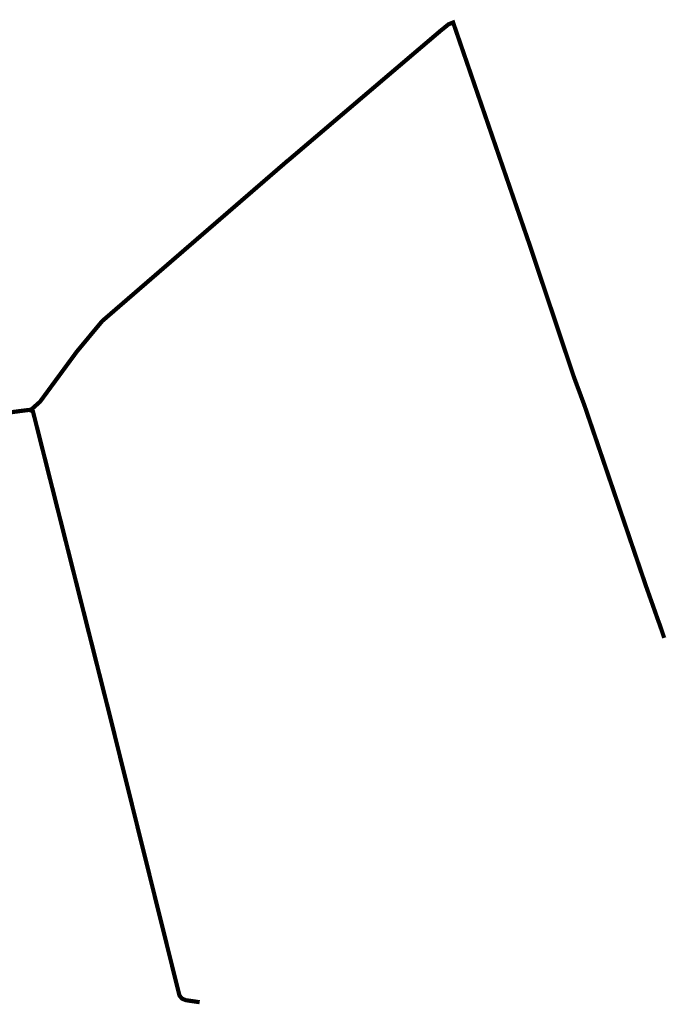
# Model space of a CAD drawing. Header units: metres. Extents: x 149734 to 159069, y 372625 to 380601.
# Tile 10 of 30: x 157336 to 157491, y 375661 to 375897. Entities that reach past the tile are written whole.
import ezdxf

# ---------------------------------------------------------------- set-up
doc = ezdxf.new("R2010")
doc.units = ezdxf.units.M
doc.header["$MEASUREMENT"] = 0
doc.layers.add('waterlopen', color=7, linetype='Continuous', true_color=0x5291a5)

msp = doc.modelspace()

# ---------------------------------------------------------------- linework, layer by layer
at = {"layer": 'waterlopen', "const_width": 1}
for points in [[(157490.18, 375748.99), (157489.19, 375751.92), (157488.53, 375753.72), (157487.9, 375755.53), (157485.57, 375762.1), (157485.57, 375762.13), (157471.15, 375804.48), (157469.88, 375807.91), (157468.62, 375811.29), (157457.75, 375843.75), (157457.72, 375843.82), (157450.16, 375865.78), (157439.67, 375896.28), (157438.57, 375895.84), (157436.55, 375894.2), (157434.59, 375892.53), (157400.07, 375863.16), (157399.9, 375863.04), (157355.7, 375824.81), (157349.64, 375817.52), (157340.84, 375805.53), (157338.51, 375803.45)], [(157490.18, 375748.99), (157489.19, 375751.92), (157488.53, 375753.72), (157487.9, 375755.53), (157485.57, 375762.1), (157485.57, 375762.13), (157471.15, 375804.48), (157469.88, 375807.91), (157468.62, 375811.29), (157457.75, 375843.75), (157457.72, 375843.82), (157450.16, 375865.78), (157439.67, 375896.28), (157438.57, 375895.84), (157436.55, 375894.2), (157434.59, 375892.53), (157400.07, 375863.16), (157399.9, 375863.04), (157355.7, 375824.81), (157349.64, 375817.52), (157340.84, 375805.53), (157338.51, 375803.45)], [(157379.02, 375661.79), (157375.75, 375662.27), (157374.79, 375662.65), (157374.18, 375663.42), (157357.29, 375731.32), (157357.24, 375731.51), (157339.12, 375803.23), (157338.51, 375803.45), (157338.24, 375803.55), (157335.67, 375803.23), (157333.11, 375802.88)], [(157379.02, 375661.79), (157375.75, 375662.27), (157374.79, 375662.65), (157374.18, 375663.42), (157357.29, 375731.32), (157357.24, 375731.51), (157339.12, 375803.23), (157338.51, 375803.45), (157338.24, 375803.55), (157335.67, 375803.23), (157333.11, 375802.88)]]:
    msp.add_lwpolyline(points, dxfattribs=at)

doc.saveas('drawing.dxf')
